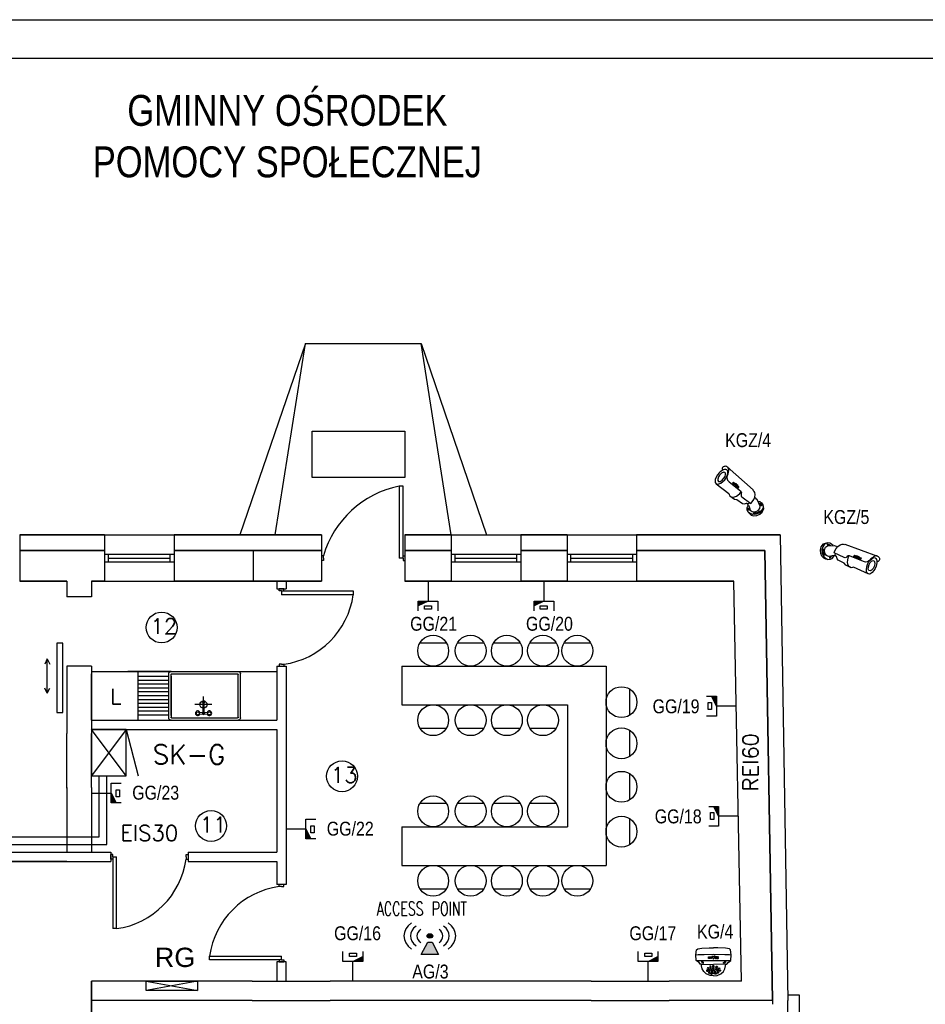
# Model space of a CAD drawing. Header units: inches. Extents: x 6268 to 12323, y 5221 to 42059.
# Tile 58 of 98: x 9435 to 10608, y 22255 to 23531. Entities that reach past the tile are written whole.
import ezdxf
from ezdxf.enums import TextEntityAlignment as Align

# ---------------------------------------------------------------- set-up
doc = ezdxf.new("R2010")
doc.units = ezdxf.units.IN
doc.header["$MEASUREMENT"] = 0
doc.layers.add('1DE-schemat ideowy', color=1, linetype='Continuous', lineweight=40)
doc.layers.add('2DE_NUMEL', color=1, linetype='Continuous', lineweight=20)
doc.layers.add('AAT_CCTV', color=30, linetype='Continuous')
doc.layers.add('CP_LINENORM', color=253, linetype='Continuous')
doc.styles.add('CP_ATTR', font='romans.shx')
doc.styles.get("Standard").update_dxf_attribs({"font": 'txt.shx'})

# ---------------------------------------------------------------- blocks, each defined once
blk = doc.blocks.new('AAT_KOPUŁKA WANDAL.')
for points in [[(136, -97), (106, -93), (76, -53), (38, -21), (0, 0), (-7, 149), (9, 280), (40, 307), (144, 319), (342, 328), (450, 328)], [(767, -97), (796, -93), (826, -53), (864, -21), (902, 0), (909, 149), (894, 280), (863, 307), (759, 319), (560, 328), (452, 328)], [(-7, 149), (51, 157), (207, 161), (457, 166), (742, 161), (861, 158), (909, 149)], [(0, 0), (194, 0), (553, 3), (902, 0)], [(410, 113), (436, 113), (452, 84)], [(410, 113), (443, 47), (451, 47)], [(493, 113), (467, 113), (452, 84)], [(493, 113), (460, 47), (452, 47)], [(450, -398), (360, -390), (264, -343), (197, -283), (157, -211), (139, -139), (136, -97), (450, -105)], [(452, -398), (542, -390), (639, -343), (705, -283), (745, -211), (763, -139), (767, -97), (452, -105)]]:
    blk.add_lwpolyline(points)
for points in [[(318, 55), (318, 100), (332, 100), (350, 80), (350, 100), (369, 100), (369, 55), (350, 55), (335, 70), (335, 55)], [(492, 100), (492, 63), (503, 55), (524, 55), (533, 64), (533, 100), (519, 100), (519, 72), (512, 66), (508, 72), (508, 100)], [(578, 90), (570, 99), (550, 100), (540, 88), (540, 79), (566, 73), (565, 64), (549, 63), (544, 71), (540, 66), (538, 59), (544, 55), (573, 55), (577, 65), (576, 73), (567, 82), (551, 84), (550, 89), (562, 89), (569, 87), (577, 85)], [(144, -39), (161, -55), (177, -65), (190, -64), (191, -54), (179, -40), (163, -30), (146, -24), (139, -24), (137, -29), (140, -36)], [(307, -260), (300, -247), (288, -241), (272, -245), (267, -258), (272, -270), (281, -277), (296, -277), (303, -273), (307, -265)], [(330, -205), (321, -192), (309, -186), (293, -190), (287, -205), (292, -221), (303, -228), (320, -228), (329, -220), (331, -211)], [(361, -256), (355, -242), (343, -237), (326, -240), (321, -253), (326, -265), (335, -272), (351, -272), (357, -268), (361, -260)], [(389, -163), (380, -149), (368, -144), (352, -147), (346, -163), (351, -179), (362, -185), (379, -185), (388, -177), (390, -169)], [(400, -219), (391, -206), (379, -201), (363, -204), (357, -220), (363, -236), (373, -242), (390, -242), (399, -234), (401, -226)], [(447, -253), (421, -258), (401, -273), (392, -286), (391, -305), (405, -321), (430, -330), (449, -331), (474, -328), (499, -312), (508, -295), (505, -280), (488, -262), (462, -255)], [(446, -126), (435, -131), (427, -143), (424, -154), (427, -169), (434, -178), (448, -182), (462, -177), (470, -159), (469, -143), (462, -135), (454, -127)], [(447, -188), (433, -193), (428, -202), (426, -218), (432, -228), (442, -232), (459, -231), (468, -219), (470, -209), (463, -196), (456, -191)], [(500, -219), (508, -206), (520, -201), (537, -204), (543, -220), (537, -236), (527, -242), (510, -242), (500, -234), (499, -226)], [(511, -163), (520, -149), (532, -144), (548, -147), (554, -163), (548, -179), (538, -185), (521, -185), (512, -177), (510, -169)], [(539, -256), (545, -242), (557, -237), (573, -240), (578, -253), (574, -265), (565, -272), (549, -272), (542, -268), (539, -260)], [(570, -205), (579, -192), (591, -186), (607, -190), (613, -205), (608, -221), (597, -228), (580, -228), (571, -220), (569, -211)], [(593, -260), (600, -247), (611, -241), (628, -245), (633, -258), (628, -270), (619, -277), (603, -277), (597, -273), (593, -265)], [(758, -39), (741, -55), (726, -65), (712, -64), (712, -54), (723, -40), (739, -30), (756, -24), (763, -24), (765, -29), (762, -36)], [(358, -307), (351, -293), (340, -288), (323, -291), (318, -304), (323, -316), (332, -323), (348, -324), (354, -319), (358, -311)], [(400, -334), (390, -332), (374, -333), (370, -339), (374, -345), (387, -351), (403, -354), (416, -351), (418, -344), (411, -339)], [(452, -275), (433, -277), (418, -286), (417, -296), (419, -307), (430, -314), (447, -316), (470, -313), (482, -302), (483, -287), (468, -276)], [(500, -334), (510, -332), (525, -333), (530, -339), (526, -345), (512, -351), (497, -354), (484, -351), (482, -344), (489, -339)], [(542, -307), (548, -293), (560, -288), (577, -291), (582, -304), (577, -316), (568, -323), (552, -324), (546, -319), (542, -311)]]:
    blk.add_lwpolyline(points, close=True)
for centre, major_axis, ratio in [((394, 78), (0, -22.5), 0.882988), ((393, 78), (0, -9.47), 0.904762)]:
    blk.add_ellipse(centre, major_axis=major_axis, ratio=ratio)
blk = doc.blocks.new('RACK 600x450')
at = {"layer": 'AAT_CCTV'}
for p, q in [((-19612, -48607.8), (-19627.4, -48667.7)), ((-19612, -48667.8), (-19567, -48607.8)), ((-19612, -48607.8), (-19567, -48667.8))]:
    blk.add_line(p, q, dxfattribs=at)
blk.add_lwpolyline([(-19612, -48667.8), (-19612, -48607.8), (-19567, -48607.8), (-19567, -48667.8)], close=True, dxfattribs=at)
blk = doc.blocks.new('AAT_BULLET')
for points in [[(-14790, 742), (-14939, 699), (-15073, 626), (-15215, 500), (-15330, 339), (-15399, 204), (-15449, 66), (-15468, -76), (-15453, -286), (-15361, -436), (-15204, -589), (-15073, -647), (-14893, -700), (-14956, -991), (-14981, -1432), (-14981, -1868), (-14858, -2488), (-14625, -3144), (-14324, -3745), (-13975, -4107), (-13735, -4236), (-13386, -4285), (-13104, -4168), (-12840, -3770), (-12705, -3254), (-12656, -2573), (-12686, -1911), (-12846, -1291), (-13134, -684), (-13502, -187), (-13827, 101), (-14024, 175), (-14251, 181), (-14496, 46), (-14699, -199), (-14870, -549), (-14893, -700)], [(-5854, 1982), (-14790, 742)], [(-14692, 755), (-14380, 728), (-14088, 601), (-13812, 363), (-13567, 57), (-13253, -357), (-13003, -760), (-12793, -1074), (-12435, -1327), (-12074, -1431), (-11546, -1400), (-7676, -689), (-7347, -765), (-7113, -1041), (-6911, -1280), (-6684, -1425), (-6408, -1413), (-3618, -782), (-3652, -258), (-3863, 451), (-4204, 1042), (-4660, 1559), (-5124, 1824), (-5373, 1878), (-5642, 1855), (-5854, 1982)], [(-4414, -1581), (-4053, -1527), (-3624, -1545), (-3293, -1655), (-2968, -1822), (-2359, -2068), (-1790, -1920), (-1250, -1351), (-1015, -586), (-1073, 141), (-1495, 622), (-3331, 1073), (-3483, 999), (-3802, 1048), (-4164, 973)], [(-2920, 972), (-2470, 1269), (-1950, 1436), (-1302, 1348), (-654, 867), (-389, 92), (-301, -713), (-605, -1577), (-1126, -2235), (-1734, -2637), (-2323, -2794), (-2981, -2608), (-3373, -2313), (-3628, -1832), (-3705, -1542)], [(-2323, -2794), (-1865, -2816), (-1264, -2736), (-699, -2319), (-258, -1675), (-6, -889), (0, 0), (-405, 877), (-889, 1215), (-1302, 1348)], [(-13386, -4285), (-9272, -3413), (-9036, -3551), (-8693, -3639), (-8251, -3521), (-7957, -3306), (-7692, -2913), (-7505, -2403), (-7437, -1922), (-7438, -1314), (-7512, -727)], [(-8693, -3639), (-7216, -3248), (-6719, -2886), (-4995, -2451), (-4645, -2132), (-4400, -1549), (-4119, -1354), (-3950, -1082), (-3932, -853)]]:
    blk.add_lwpolyline(points)
for points in [[(-1573, 1082), (-1853, 1066), (-2144, 951), (-2270, 902), (-2243, 836), (-2136, 808), (-1870, 809), (-1642, 848), (-1471, 878), (-1431, 967), (-1409, 1086)], [(-14298, -805), (-14518, -1400), (-14488, -2124), (-14328, -2633), (-14009, -3154), (-13690, -3418), (-13371, -3394), (-13114, -3062), (-13040, -2486), (-13089, -1817), (-13267, -1290), (-13543, -866), (-13819, -645), (-14101, -652)], [(-10685, -967), (-10574, -950), (-10579, -761), (-10443, -912), (-10323, -895), (-10361, -536), (-10469, -555), (-10469, -742), (-10586, -588), (-10711, -605)], [(-10057, -353), (-9748, -845), (-9554, -816), (-9431, -248), (-9606, -267), (-9676, -646), (-9880, -320)], [(-9422, -416), (-9403, -595), (-9369, -675), (-9307, -701), (-9166, -698), (-9096, -631), (-9103, -507), (-9108, -346), (-9221, -361), (-9209, -452), (-9206, -538), (-9228, -622), (-9295, -607), (-9309, -502), (-9321, -385)], [(-8799, -387), (-8873, -329), (-8981, -332), (-9046, -385), (-9060, -468), (-9034, -533), (-8924, -531), (-8886, -530), (-8909, -591), (-8971, -595), (-9017, -581), (-9048, -631), (-9010, -672), (-8919, -687), (-8825, -655), (-8770, -588), (-8773, -509), (-8789, -466), (-8895, -461), (-8974, -444), (-8957, -413), (-8868, -413), (-8837, -413)], [(-2680, -2371), (-2964, -2156), (-3079, -2003), (-3129, -1857), (-2977, -1872), (-2901, -1920), (-2838, -1979), (-2723, -2082), (-2663, -2216), (-2661, -2332)], [(-482, -268), (-605, -452), (-620, -770), (-629, -967), (-785, -1249), (-946, -1498), (-1038, -1686), (-1233, -1909), (-1145, -2081), (-909, -1864), (-743, -1561), (-494, -1037), (-442, -796), (-437, -386)]]:
    blk.add_lwpolyline(points, close=True)
for centre, radius in [((-10131, -684), 174), ((-10129, -689), 85.6)]:
    blk.add_circle(centre, radius)
blk = doc.blocks.new('CPEL_D181')
h = blk.add_hatch(color=256)
h.paths.add_polyline_path([(-0.2, -0.5), (-0.2, -0.4), (0, -0.4)])
h.paths.add_polyline_path([(-0.092, -0.418), (-0.092, -0.418), (-0.092, -0.418), (-0.092, -0.418)], flags=24)
h.paths.add_polyline_path([(-0.092, -0.418), (-0.092, -0.419), (-0.092, -0.419), (-0.092, -0.418)], flags=24)
h.paths.add_polyline_path([(-0.092, -0.418), (-0.092, -0.418), (-0.091, -0.418), (-0.091, -0.418)], flags=24)
h.paths.add_polyline_path([(-0.092, -0.418), (-0.092, -0.418), (-0.091, -0.418), (-0.091, -0.418)], flags=24)
h.paths.add_polyline_path([(-0.092, -0.418), (-0.092, -0.419), (-0.091, -0.419), (-0.091, -0.418)], flags=24)
h.paths.add_polyline_path([(-0.092, -0.418), (-0.092, -0.418), (-0.092, -0.418), (-0.092, -0.418)], flags=24)
h.paths.add_polyline_path([(-0.092, -0.419), (-0.092, -0.419), (-0.091, -0.419), (-0.091, -0.419)], flags=24)
h.paths.add_polyline_path([(-0.092, -0.419), (-0.092, -0.419), (-0.092, -0.419), (-0.092, -0.419)], flags=24)
h.paths.add_polyline_path([(-0.092, -0.419), (-0.092, -0.419), (-0.091, -0.419), (-0.091, -0.419)], flags=24)
h.paths.add_polyline_path([(-0.092, -0.418), (-0.092, -0.419), (-0.091, -0.419), (-0.091, -0.418)], flags=24)
h.paths.add_polyline_path([(-0.092, -0.418), (-0.092, -0.418), (-0.092, -0.418), (-0.092, -0.418)], flags=24)
h.paths.add_polyline_path([(-0.092, -0.418), (-0.092, -0.418), (-0.091, -0.418), (-0.091, -0.418)], flags=24)
for p, q in [((0, 0), (0, -0.4)), ((-0.2, -0.6), (-0.2, -0.4)), ((-0.2, -0.4), (0.2, -0.4)), ((0, -0.4), (-0.2, -0.5)), ((0.2, -0.4), (0.2, -0.6))]:
    blk.add_line(p, q)
blk.add_lwpolyline([(-0.075, -0.5), (0.067, -0.5), (0.067, -0.567), (-0.075, -0.567)], close=True)
at = {"linetype": 'ByBlock', "style": 'CP_ATTR', "flags": 9}
for tag, p in [('NAME', (-0.092, -0.418)), ('GROUP', (-0.092, -0.418)), ('NUMBER', (-0.092, -0.418)), ('PRODUCER', (-0.092, -0.418)), ('ARTICLE', (-0.092, -0.418)), ('CHARACTER', (-0.092, -0.418)), ('VOLTAGE', (-0.092, -0.419)), ('WEIGHT', (-0.092, -0.418)), ('OTHER', (-0.092, -0.418)), ('PRODUCT-TYPE', (-0.092, -0.419)), ('ORDER-NO', (-0.092, -0.419)), ('POWER', (-0.092, -0.419))]:
    blk.add_attdef(tag, text='', height=0.00005, dxfattribs=at).set_placement(p, align=Align.MIDDLE_LEFT)
blk = doc.blocks.new('CPEL_1090')
h = blk.add_hatch(color=256)
edge = h.paths.add_edge_path()
edge.add_arc((0, 0), 0.0707, 0, 360)
blk.add_hatch(color=256).paths.add_polyline_path([(-0.05, -0.2), (0.05, -0.2), (0.2, -0.6), (-0.2, -0.6)])
blk.add_lwpolyline([(-0.05, -0.2), (0.05, -0.2), (0.2, -0.6), (-0.2, -0.6), (-0.05, -0.2)])
blk.add_circle((0, 0), 0.0707)
for radius, start, end in [(0.6, 135, 225), (0.45, 135, 225), (0.45, 315, 45), (0.6, 315, 45), (0.3, 135, 225), (0.3, 315, 45)]:
    blk.add_arc((0, 0), radius, start, end)
at = {"linetype": 'ByBlock', "style": 'CP_ATTR', "flags": 9}
for tag, p in [('NAME', (-0.092, -0.018)), ('GROUP', (-0.092, -0.018)), ('NUMBER', (-0.092, -0.018)), ('PRODUCER', (-0.092, -0.018)), ('ARTICLE', (-0.092, -0.018)), ('CHARACTER', (-0.092, -0.018)), ('VOLTAGE', (-0.092, -0.019)), ('WEIGHT', (-0.092, -0.018)), ('OTHER', (-0.092, -0.018)), ('PRODUCT-TYPE', (-0.092, -0.019)), ('ORDER-NO', (-0.092, -0.019)), ('POWER', (-0.092, -0.019))]:
    blk.add_attdef(tag, text='', height=0.00005, dxfattribs=at).set_placement(p, align=Align.MIDDLE_LEFT)

msp = doc.modelspace()

# ---------------------------------------------------------------- linework, layer by layer
at = {"linetype": 'Continuous'}
for p, q in [((6468.073, 23480.607), (12118.073, 23480.607)), ((9495.543, 22536.204), (9495.543, 22606.204)), ((9527.543, 22536.204), (9527.543, 22606.204)), ((9735.543, 22285.204), (9836.543, 22285.204)), ((9735.543, 22260.204), (9836.543, 22260.204))]:
    msp.add_line(p, q, dxfattribs=at)
for p, q in [((9804.543, 23111.204), (9719.752, 22863.204)), ((9765.543, 22863.204), (9804.543, 23111.204)), ((9804.543, 23111.204), (9954.543, 23111.204)), ((9993.543, 22863.204), (9954.543, 23111.204)), ((9954.543, 23111.204), (10039.334, 22863.204)), ((9813.199, 22997.777), (9933.199, 22997.777)), ((9813.199, 22937.777), (9813.199, 22997.777)), ((9933.199, 22997.777), (9933.199, 22937.777)), ((9933.199, 22937.777), (9813.199, 22937.777)), ((9931.043, 22926.204), (9926.043, 22926.204)), ((9926.043, 22926.204), (9926.043, 22833.204)), ((9931.043, 22836.204), (9931.043, 22926.204)), ((9544.543, 22863.204), (9434.543, 22863.204)), ((9434.543, 22863.204), (9544.543, 22863.204)), ((9434.543, 22863.204), (9434.543, 22803.204)), ((9544.543, 22863.204), (9544.543, 22803.204)), ((9544.543, 22863.204), (9634.543, 22863.204)), ((9825.543, 22863.204), (9634.543, 22863.204)), ((9634.543, 22863.204), (9825.543, 22863.204)), ((9634.543, 22863.204), (9634.543, 22803.204)), ((9825.543, 22863.204), (9825.543, 22803.204)), ((9993.543, 22863.204), (9933.543, 22863.204)), ((9933.543, 22863.204), (9993.543, 22863.204)), ((9933.543, 22863.204), (9933.543, 22803.204)), ((9993.543, 22863.204), (9993.543, 22803.204)), ((9993.543, 22863.204), (10083.543, 22863.204)), ((10143.543, 22863.204), (10083.543, 22863.204)), ((10083.543, 22863.204), (10143.543, 22863.204)), ((10083.543, 22863.204), (10083.543, 22803.204)), ((10143.543, 22863.204), (10143.543, 22803.204)), ((10143.543, 22863.204), (10233.543, 22863.204)), ((10419.543, 22863.204), (10233.543, 22863.204)), ((10233.543, 22863.204), (10419.543, 22863.204)), ((10233.543, 22863.204), (10233.543, 22803.204)), ((10419.543, 22863.204), (10429.543, 22260.204)), ((9544.543, 22843.204), (9434.543, 22843.204)), ((9434.543, 22843.204), (9544.543, 22843.204)), ((9825.543, 22843.204), (9634.543, 22843.204)), ((9634.543, 22843.204), (9825.543, 22843.204)), ((9737.543, 22803.204), (9737.543, 22843.204)), ((9825.543, 22843.204), (9825.543, 22843.204)), ((9825.543, 22843.204), (9825.543, 22843.204)), ((9993.543, 22843.204), (9933.543, 22843.204)), ((9933.543, 22843.204), (9993.543, 22843.204)), ((10143.543, 22843.204), (10083.543, 22843.204)), ((10083.543, 22843.204), (10143.543, 22843.204)), ((10399.543, 22843.204), (10233.543, 22843.204)), ((10233.543, 22843.204), (10399.543, 22843.204)), ((10409.543, 22260.204), (10399.543, 22843.204)), ((10399.543, 22843.204), (10409.543, 22260.204)), ((9544.543, 22838.204), (9634.543, 22838.204)), ((9549.543, 22828.204), (9549.543, 22838.204)), ((9549.543, 22833.204), (9629.543, 22833.204)), ((9629.543, 22828.204), (9629.543, 22838.204)), ((9828.043, 22836.204), (9825.543, 22836.204)), ((9828.043, 22830.204), (9825.543, 22830.204)), ((9828.043, 22833.204), (9828.043, 22836.204)), ((9828.043, 22833.204), (9828.043, 22830.204)), ((9931.043, 22833.204), (9926.043, 22833.204)), ((9931.043, 22833.204), (9931.043, 22836.204)), ((9931.043, 22836.204), (9933.543, 22836.204)), ((9931.043, 22833.204), (9931.043, 22830.204)), ((9931.043, 22830.204), (9933.543, 22830.204)), ((9933.543, 22836.204), (9933.543, 22830.204)), ((9993.543, 22838.204), (10083.543, 22838.204)), ((9998.543, 22828.204), (9998.543, 22838.204)), ((9998.543, 22833.204), (10078.543, 22833.204)), ((10078.543, 22828.204), (10078.543, 22838.204)), ((10143.543, 22838.204), (10233.543, 22838.204)), ((10148.543, 22828.204), (10148.543, 22838.204)), ((10148.543, 22833.204), (10228.543, 22833.204)), ((10228.543, 22828.204), (10228.543, 22838.204)), ((9544.543, 22828.204), (9634.543, 22828.204)), ((9544.543, 22828.204), (9549.543, 22828.204)), ((9993.543, 22828.204), (10083.543, 22828.204)), ((9993.543, 22828.204), (9998.543, 22828.204)), ((10143.543, 22828.204), (10233.543, 22828.204)), ((10143.543, 22828.204), (10148.543, 22828.204)), ((9495.543, 22803.204), (9434.543, 22803.204)), ((9434.543, 22803.204), (9495.543, 22803.204)), ((9495.543, 22803.204), (9495.543, 22783.204)), ((9544.543, 22803.204), (9527.543, 22803.204)), ((9527.543, 22803.204), (9527.543, 22783.204)), ((9527.543, 22803.204), (9544.543, 22803.204)), ((9527.543, 22803.204), (9527.543, 22783.204)), ((9527.543, 22803.204), (9527.543, 22783.204)), ((9527.543, 22803.204), (9527.543, 22783.204)), ((9544.543, 22803.204), (9634.543, 22803.204)), ((9825.543, 22803.204), (9634.543, 22803.204)), ((9634.543, 22803.204), (9825.543, 22803.204)), ((9767.543, 22803.204), (9767.543, 22793.204)), ((9767.543, 22803.204), (9767.543, 22793.204)), ((9767.543, 22793.204), (9779.543, 22793.204)), ((9770.543, 22790.704), (9770.543, 22793.204)), ((9776.543, 22793.204), (9770.543, 22793.204)), ((9776.543, 22790.704), (9776.543, 22793.204)), ((9779.543, 22803.204), (9779.543, 22793.204)), ((9825.543, 22803.204), (9825.543, 22803.204)), ((9825.543, 22803.204), (9825.543, 22803.204)), ((9993.543, 22803.204), (9933.543, 22803.204)), ((9933.543, 22803.204), (9993.543, 22803.204)), ((9993.543, 22803.204), (10083.543, 22803.204)), ((10143.543, 22803.204), (10083.543, 22803.204)), ((10083.543, 22803.204), (10143.543, 22803.204)), ((10143.543, 22803.204), (10233.543, 22803.204)), ((10359.543, 22803.204), (10233.543, 22803.204)), ((10233.543, 22803.204), (10359.543, 22803.204)), ((10369.543, 22285.204), (10359.543, 22803.204)), ((9527.543, 22783.204), (9495.543, 22783.204)), ((9773.543, 22790.704), (9770.543, 22790.704)), ((9773.543, 22790.704), (9773.543, 22785.704)), ((9773.543, 22790.704), (9776.543, 22790.704)), ((9866.543, 22785.704), (9773.543, 22785.704)), ((9776.543, 22790.704), (9866.543, 22790.704)), ((9866.543, 22790.704), (9866.543, 22785.704)), ((9490.543, 22723.204), (9482.543, 22723.204)), ((9482.543, 22723.204), (9482.543, 22633.204)), ((9490.543, 22693.204), (9490.543, 22723.204)), ((9952.953, 22723.553), (9987.182, 22723.553)), ((10001.462, 22723.553), (10035.692, 22723.553)), ((10048.446, 22723.553), (10082.675, 22723.553)), ((10095.124, 22723.553), (10129.354, 22723.553)), ((10139.667, 22723.553), (10173.896, 22723.553)), ((9470.281, 22702.588), (9467.143, 22695.95)), ((9470.281, 22658.263), (9470.281, 22702.588)), ((9470.281, 22702.588), (9473.418, 22695.95)), ((9490.543, 22633.204), (9490.543, 22693.204)), ((9495.543, 22693.204), (9495.543, 22606.204)), ((9527.543, 22693.204), (9495.543, 22693.204)), ((9527.543, 22693.204), (9527.543, 22606.204)), ((9527.543, 22693.204), (9527.543, 22606.204)), ((9527.543, 22693.204), (9527.543, 22606.204)), ((9767.543, 22693.204), (9767.543, 22623.204)), ((9767.543, 22693.204), (9779.543, 22693.204)), ((9773.543, 22695.704), (9770.543, 22695.704)), ((9770.543, 22695.704), (9770.543, 22693.204)), ((9773.543, 22695.704), (9776.543, 22695.704)), ((9776.543, 22695.704), (9776.543, 22693.204)), ((9779.543, 22693.204), (9779.543, 22410.204)), ((9929.543, 22693.204), (9929.543, 22643.204)), ((9929.543, 22693.204), (10143.953, 22693.204)), ((10143.953, 22693.204), (10193.953, 22693.204)), ((10193.953, 22693.204), (10193.953, 22435.204)), ((9527.168, 22686.204), (9767.168, 22686.204)), ((9527.543, 22623.204), (9527.543, 22683.204)), ((9630.523, 22686.204), (9574.63, 22686.204)), ((9630.523, 22686.204), (9587.543, 22686.204)), ((9587.543, 22686.204), (9587.543, 22623.204)), ((9587.543, 22683.204), (9587.543, 22623.204)), ((9627.523, 22679.766), (9587.543, 22679.766)), ((9627.523, 22626.204), (9627.523, 22683.204)), ((9630.523, 22686.204), (9717.523, 22686.204)), ((9630.523, 22686.204), (9672.523, 22686.204)), ((9630.523, 22629.204), (9630.523, 22682.454)), ((9630.523, 22680.204), (9630.523, 22626.954)), ((9631.273, 22683.204), (9672.523, 22683.204)), ((9672.523, 22686.204), (9714.523, 22686.204)), ((9672.523, 22683.204), (9716.773, 22683.204)), ((9717.523, 22686.204), (9742.946, 22686.204)), ((9717.523, 22626.954), (9717.523, 22682.454)), ((9720.523, 22626.204), (9720.523, 22683.204)), ((9470.281, 22658.263), (9467.143, 22664.902)), ((9470.281, 22658.263), (9473.418, 22664.902)), ((9627.523, 22674.766), (9587.543, 22674.766)), ((9627.523, 22669.766), (9587.543, 22669.766)), ((9627.523, 22664.766), (9587.543, 22664.766)), ((9627.523, 22659.766), (9587.543, 22659.766)), ((9627.523, 22654.766), (9587.543, 22654.766)), ((9672.523, 22632.225), (9672.523, 22654.06)), ((10224.301, 22663.742), (10224.301, 22629.512)), ((9627.523, 22649.766), (9587.543, 22649.766)), ((9627.523, 22644.766), (9587.543, 22644.766)), ((9627.523, 22639.766), (9587.543, 22639.766)), ((9683.43, 22643.454), (9661.347, 22643.454)), ((9671.443, 22646.404), (9671.443, 22647.284)), ((9929.543, 22643.204), (10143.953, 22643.204)), ((10143.953, 22643.204), (10143.953, 22485.204)), ((9482.543, 22633.204), (9490.543, 22633.204)), ((9627.523, 22634.766), (9587.543, 22634.766)), ((9627.523, 22629.766), (9587.543, 22629.766)), ((9631.273, 22626.204), (9672.523, 22626.204)), ((9666.993, 22633.077), (9671.844, 22633.441)), ((9666.993, 22631.332), (9671.844, 22630.968)), ((9672.523, 22626.204), (9716.773, 22626.204)), ((9672.523, 22626.204), (9716.773, 22626.204)), ((9673.543, 22633.441), (9678.394, 22633.077)), ((9673.543, 22630.968), (9678.394, 22631.332)), ((9527.543, 22623.204), (9767.543, 22623.204)), ((9527.543, 22611.204), (9767.543, 22611.204)), ((9527.543, 22607.204), (9527.543, 22606.204)), ((9527.543, 22607.204), (9527.543, 22606.204)), ((9767.543, 22611.204), (9767.543, 22452.204)), ((9952.953, 22612.856), (9987.182, 22612.856)), ((10001.462, 22612.856), (10035.692, 22612.856)), ((10048.446, 22612.856), (10082.675, 22612.856)), ((10095.124, 22612.856), (10129.354, 22612.856)), ((10224.301, 22610.278), (10224.301, 22576.049)), ((10224.301, 22554.085), (10224.301, 22519.856)), ((9495.543, 22536.204), (9495.543, 22535.204)), ((9495.543, 22535.204), (9495.543, 22536.204)), ((9495.543, 22535.204), (9495.543, 22452.204)), ((9527.543, 22536.204), (9527.543, 22452.204)), ((9527.543, 22536.204), (9527.543, 22535.204)), ((9952.953, 22515.553), (9987.182, 22515.553)), ((10001.462, 22515.553), (10035.692, 22515.553)), ((10048.446, 22515.553), (10082.675, 22515.553)), ((10095.124, 22515.553), (10129.354, 22515.553)), ((10224.301, 22495.988), (10224.301, 22461.759)), ((9929.543, 22485.204), (9929.543, 22435.204)), ((9929.543, 22485.204), (10143.953, 22485.204)), ((9340.543, 22452.204), (9552.543, 22452.204)), ((9527.543, 22452.204), (9552.543, 22452.204)), ((9552.543, 22452.204), (9552.543, 22440.204)), ((9555.043, 22449.204), (9552.543, 22449.204)), ((9552.543, 22443.204), (9552.543, 22449.204)), ((9555.043, 22446.204), (9555.043, 22449.204)), ((9650.043, 22446.204), (9650.043, 22449.204)), ((9650.043, 22449.204), (9652.543, 22449.204)), ((9652.543, 22452.204), (9767.543, 22452.204)), ((9652.543, 22452.204), (9652.543, 22440.204)), ((9475.543, 22440.204), (9340.543, 22440.204)), ((9340.543, 22440.204), (9552.543, 22440.204)), ((9495.543, 22440.204), (9475.543, 22440.204)), ((9555.043, 22443.204), (9552.543, 22443.204)), ((9555.043, 22446.204), (9560.043, 22446.204)), ((9555.043, 22446.204), (9555.043, 22443.204)), ((9555.043, 22443.204), (9555.043, 22353.204)), ((9560.043, 22353.204), (9560.043, 22446.204)), ((9650.043, 22446.204), (9650.043, 22443.204)), ((9650.043, 22443.204), (9652.543, 22443.204)), ((9652.543, 22440.204), (9767.543, 22440.204)), ((9767.543, 22440.204), (9767.543, 22410.204)), ((9929.543, 22435.204), (10193.953, 22435.204)), ((9779.543, 22410.204), (9767.543, 22410.204)), ((9770.543, 22407.704), (9770.543, 22410.204)), ((9776.543, 22407.704), (9776.543, 22410.204)), ((9773.543, 22407.704), (9770.543, 22407.704)), ((9773.543, 22407.704), (9776.543, 22407.704)), ((9952.953, 22404.856), (9987.182, 22404.856)), ((10001.462, 22404.856), (10035.692, 22404.856)), ((10048.446, 22404.856), (10082.675, 22404.856)), ((10095.124, 22404.856), (10129.354, 22404.856)), ((10139.667, 22404.856), (10173.896, 22404.856)), ((9560.043, 22353.204), (9555.043, 22353.204)), ((9680.543, 22312.704), (9680.543, 22317.704)), ((9680.543, 22317.704), (9773.543, 22317.704)), ((9770.543, 22312.704), (9680.543, 22312.704)), ((9767.543, 22310.204), (9767.543, 22285.204)), ((9779.543, 22310.204), (9767.543, 22310.204)), ((9773.543, 22312.704), (9770.543, 22312.704)), ((9770.543, 22312.704), (9770.543, 22310.204)), ((9770.543, 22310.204), (9776.543, 22310.204)), ((9773.543, 22312.704), (9773.543, 22317.704)), ((9773.543, 22312.704), (9776.543, 22312.704)), ((9776.543, 22312.704), (9776.543, 22310.204)), ((9779.543, 22285.204), (9779.543, 22310.204)), ((9735.543, 22285.204), (9527.543, 22285.204)), ((9527.543, 22217.204), (9527.543, 22285.204)), ((9527.543, 22285.204), (9527.543, 22217.204)), ((9604.543, 22285.204), (9631.543, 22285.204)), ((10174.543, 22285.204), (9836.543, 22285.204)), ((10174.543, 22285.204), (10275.543, 22285.204)), ((10369.543, 22285.204), (10275.543, 22285.204)), ((10369.543, 22285.204), (10275.543, 22285.204)), ((9735.543, 22260.204), (9527.543, 22260.204)), ((10174.543, 22260.204), (9836.543, 22260.204)), ((10174.543, 22260.204), (10275.543, 22260.204)), ((10409.543, 22260.204), (10275.543, 22260.204)), ((10409.543, 22260.204), (10409.543, 22255.204)), ((10444.543, 22267.204), (10429.543, 22267.204)), ((10429.543, 22128.204), (10429.543, 22260.204)), ((10444.543, 22128.204), (10444.414, 22267.204))]:
    msp.add_line(p, q)
for points in [[(9671.537, 22646.848, 0.10454597), (9671.443, 22646.404, 0.10454597), (9671.537, 22645.961, 0.10079648), (9671.81, 22645.577)], [(9673.943, 22646.404), (9673.943, 22647.284, 0.10454597), (9673.85, 22647.728, 0.10079648), (9673.577, 22648.112, 0.09591072), (9673.176, 22648.364, 0.09272045), (9672.693, 22648.454, 0.09272045), (9672.211, 22648.364, 0.09591072), (9671.81, 22648.112, 0.10079648), (9671.537, 22647.728)], [(9672.693, 22647.574, 0.09272045), (9672.211, 22647.484, 0.09591072), (9671.81, 22647.232, 0.10079648), (9671.537, 22646.848)], [(9671.903, 22646.686, 0.10454597), (9671.843, 22646.404), (9671.843, 22632.204, 1), (9673.543, 22632.204), (9673.543, 22646.404, 0.10454597), (9673.484, 22646.686)], [(9673.85, 22646.848, 0.10079648), (9673.577, 22647.232, 0.09591072), (9673.176, 22647.484)], [(9673.543, 22645.547, 0.00914131), (9673.577, 22645.577, 0.10079648), (9673.85, 22645.961, 0.10454597), (9673.943, 22646.404, 0.10454597), (9673.85, 22646.848)]]:
    msp.add_lwpolyline(points, format="xyb")
msp.add_lwpolyline([(9527.543, 22217.204), (9527.543, 22285.204)])
for centre, radius in [((9618.39, 22743.276), 20), ((9970.068, 22713.204), 20), ((10018.577, 22713.204), 20), ((10065.56, 22713.204), 20), ((10112.239, 22713.204), 20), ((10156.782, 22713.204), 20), ((10213.953, 22646.627), 20), ((9672.523, 22643.454), 4.65), ((9970.068, 22623.204), 20), ((10018.577, 22623.204), 20), ((10065.56, 22623.204), 20), ((10112.239, 22623.204), 20), ((9665.193, 22632.204), 2), ((9680.193, 22632.204), 2), ((10213.953, 22593.163), 20), ((9852.036, 22550.642), 20), ((10213.953, 22536.97), 20), ((9970.068, 22505.204), 20), ((10018.577, 22505.204), 20), ((10065.56, 22505.204), 20), ((10112.239, 22505.204), 20), ((9682.4, 22486.299), 20), ((10213.953, 22478.873), 20), ((9970.068, 22415.204), 20), ((10018.577, 22415.204), 20), ((10065.56, 22415.204), 20), ((10112.239, 22415.204), 20), ((10156.782, 22415.204), 20)]:
    msp.add_circle(centre, radius)
for centre, radius, start, end in [((9950.838, 22800.85), 127.783, 101.188499, 163.938198), ((9761.952, 22800.296), 105.604, 277.942007, 352.057993), ((9672.54, 22647.284), 1.097, 156.126554, 180), ((9672.662, 22646.488), 1.248, 226.896539, 228.991509), ((9672.615, 22646.371), 0.778, 133.103461, 156.126554), ((9672.662, 22646.32), 0.848, 111.189373, 133.103461), ((9672.693, 22646.24), 0.934, 90, 111.189373), ((9672.693, 22646.24), 1.334, 68.810627, 90), ((9672.693, 22646.24), 0.934, 68.810627, 90), ((9672.724, 22646.32), 0.848, 46.896539, 68.810627), ((9672.772, 22646.371), 0.778, 23.873446, 46.896539), ((9665.193, 22632.204), 3, 18.479542, 341.520458), ((9672.693, 22632.204), 1.5, 124.518103, 55.481897), ((9680.193, 22632.204), 3, 198.479542, 161.520458), ((9545.452, 22457.796), 105.604, 277.942007, 352.057979), ((9785.135, 22303.113), 105.604, 97.942007, 172.057993)]:
    msp.add_arc(centre, radius, start, end)
at = {"extrusion": (0, 0, -1)}
for centre, radius, start, end in [((-9630.523, 22683.204), 3, 0, 90), ((-9631.273, 22682.454), 0.75, 0, 90), ((-9716.773, 22682.454), 0.75, 90, 180), ((-9717.523, 22683.204), 3, 90, 180), ((-9630.523, 22626.204), 3, 270, 0), ((-9631.273, 22626.954), 0.75, 270, 0), ((-9716.773, 22626.954), 0.75, 180, 270), ((-9717.523, 22626.204), 3, 180, 270)]:
    msp.add_arc(centre, radius, start, end, dxfattribs=at)
at = {"layer": '1DE-schemat ideowy', "lineweight": 30}
for p, q in [((9664.893, 22285.204), (9598.193, 22273.201)), ((9598.193, 22285.204), (9664.893, 22273.201))]:
    msp.add_line(p, q, dxfattribs=at)
msp.add_lwpolyline([(9664.893, 22285.204), (9664.893, 22273.201), (9598.193, 22273.201), (9598.193, 22285.204)], close=True, dxfattribs=at)
at = {"layer": 'AAT_CCTV'}
for p, q in [((9537.543, 22472.204), (9537.543, 22551.204)), ((9547.543, 22462.204), (9547.543, 22551.204)), ((8612.75, 22472.204), (9537.543, 22472.204)), ((8622.75, 22462.204), (9547.543, 22462.204))]:
    msp.add_line(p, q, dxfattribs=at)
at = {"layer": 'CP_LINENORM', "linetype": 'Continuous'}
msp.add_line((6268.073, 23530.607), (12168.073, 23530.607), dxfattribs=at)

# ---------------------------------------------------------------- block references
at = {"layer": 'AAT_CCTV', "color": 12, "yscale": 0.005, "zscale": 0.005}
for p, xscale, rotation in [((10396.363, 22892.884), 0.005, 310.767803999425), ((10472.686, 22847.644), -0.005000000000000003, 347.9181952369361)]:
    msp.add_blockref('AAT_BULLET', p, dxfattribs=dict(at, xscale=xscale, rotation=rotation))
at = {"layer": 'AAT_CCTV'}
for name, p, xscale, yscale, zscale in [('CPEL_D181', (9963.543, 22803.204), 64, 64, 64), ('CPEL_D181', (10113.543, 22803.204), 64, 64, 64), ('CPEL_1090', (9965.787, 22343.764), 56, 40, 39), ('AAT_KOPUŁKA WANDAL.', (10310.676, 22311.854), 0.05, 0.05, 0.05)]:
    msp.add_blockref(name, p, dxfattribs=dict(at, xscale=xscale, yscale=yscale, zscale=zscale))
at = {"layer": 'AAT_CCTV', "xscale": 64, "yscale": 64, "zscale": 64}
for p, rotation in [((10362.668, 22641.333), 270), ((9527.543, 22528.911), 89.99999999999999), ((10365.42, 22498.773), 270), ((9779.543, 22482.31), 89.99999999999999), ((9866.004, 22285.204), 180), ((10248.466, 22285.204), 180)]:
    msp.add_blockref('CPEL_D181', p, dxfattribs=dict(at, rotation=rotation))
at = {"layer": 'AAT_CCTV', "lineweight": 30, "xscale": -1, "rotation": 359.9999999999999}
msp.add_blockref('RACK 600x450', (-10039.457, 71219.028), dxfattribs=at)

# ---------------------------------------------------------------- texts
at = {"ltscale": 24, "insert": (9529.181, 23433.146), "char_height": 40, "attachment_point": 1}
msp.add_mtext('\\pxqc;{\\fArial|b0|i0|c238|p0;\\W0.8;GMINNY OŚRODEK \\PPOMOCY SPOŁECZNEJ}', dxfattribs=at)
at = {"char_height": 20}
for s, width, insert, attachment_point in [('12', 68.36029, (9604.04, 22754.9), 1), ('L', 37.21157, (9551.756, 22643.772), 7), ('13', 68.36029, (9837.687, 22562.266), 1), ('EIS30', 37.21157, (9564.997, 22487.064), 1), ('11', 68.36029, (9668.051, 22497.923), 1)]:
    msp.add_mtext_dynamic_manual_height_columns(s, width=width, gutter_width=12.5, heights=[-20], dxfattribs=dict(at, insert=insert, attachment_point=attachment_point))
at = {"insert": (10371.204, 22531.097), "char_height": 20, "attachment_point": 1, "rotation": 90}
msp.add_mtext_dynamic_manual_height_columns('REI60', width=37.21157, gutter_width=12.5, heights=[-20], dxfattribs=at)
at = {"layer": '2DE_NUMEL', "insert": (9609.574, 22328.527), "char_height": 25, "width": 181.6192, "attachment_point": 1}
msp.add_mtext('{\\fArial|b0|i0|c238|p34;RG}', dxfattribs=at)
at = {"layer": 'AAT_CCTV', "width": 0.66}
msp.add_text('ACCESS POINT', height=18, dxfattribs=at).set_placement((9897.066, 22370.048))
at = {"layer": 'AAT_CCTV', "attachment_point": 1}
for s, insert, char_height, width in [('{\\fArial Narrow|b0|i0|c238|p34;KGZ/4}', (10348.254, 22994.971), 18, 98.65424), ('{\\fArial Narrow|b0|i0|c238|p34;KGZ/5}', (10475.459, 22895.38), 18, 98.65424), ('SK-G', (9606.797, 22591.369), 25, 5.13269)]:
    msp.add_mtext(s, dxfattribs=dict(at, insert=insert, char_height=char_height, width=width))
at = {"layer": 'AAT_CCTV', "char_height": 18, "attachment_point": 1}
for s, insert in [('{\\fArial Narrow|b0|i0|c238|p34;GG/21}', (9940.282, 22757.124)), ('{\\fArial Narrow|b0|i0|c238|p34;GG/20}', (10090.282, 22757.124)), ('{\\fArial Narrow|b0|i0|c238|p34;GG/19}', (10254.318, 22650.164)), ('{\\fArial Narrow|b0|i0|c238|p34;GG/23}', (9580.301, 22538.294)), ('{\\fArial Narrow|b0|i0|c238|p34;GG/18}', (10257.07, 22507.604)), ('{\\fArial Narrow|b0|i0|c238|p34;GG/22}', (9832.301, 22491.693)), ('{\\fArial Narrow|b0|i0|c238|p34;KG/4}', (10311.85, 22358.343)), ('{\\fArial Narrow|b0|i0|c238|p34;GG/16}', (9841.747, 22356.234)), ('{\\fArial Narrow|b0|i0|c238|p34;GG/17}', (10224.209, 22356.234)), ('{\\fArial Narrow|b0|i0|c238|p34;AG/3}', (9943.034, 22306.656))]:
    msp.add_mtext(s, dxfattribs=dict(at, insert=insert))

doc.saveas('drawing.dxf')
